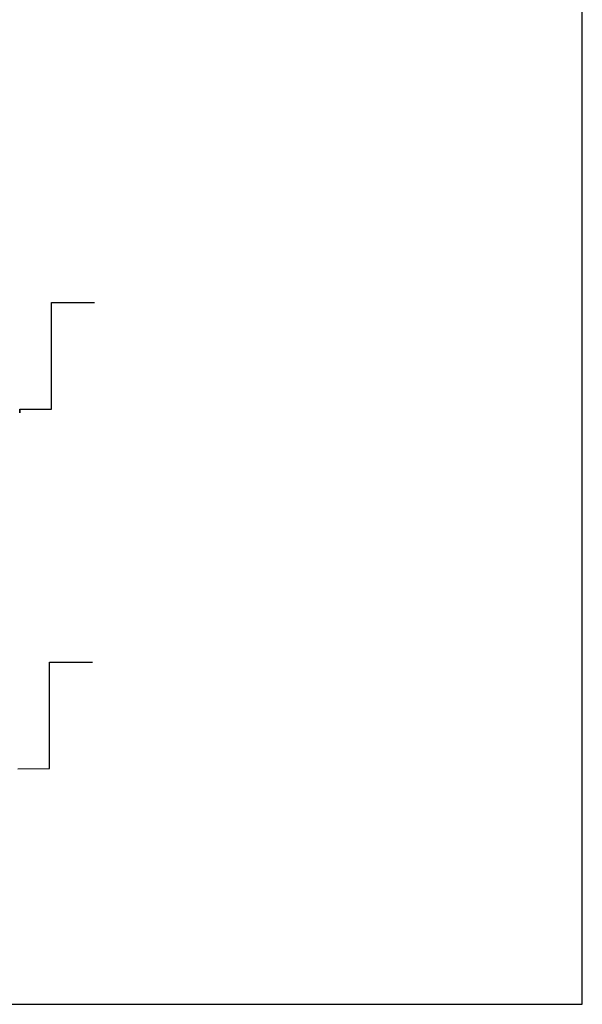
# Model space of a CAD drawing. Header units: metres. Extents: x -18231 to -17951, y 15132 to 15402.
# Tile 128 of 144: x -17982 to -17951, y 15289 to 15344. Entities that reach past the tile are written whole.
import ezdxf

# ---------------------------------------------------------------- set-up
doc = ezdxf.new("R2010")
doc.units = ezdxf.units.M
doc.layers.get('0').update_dxf_attribs({"color": 1})
doc.layers.add('CORTADO', color=192, linetype='Continuous')

msp = doc.modelspace()

# ---------------------------------------------------------------- linework, layer by layer
msp.add_lwpolyline([(-17950.733, 15345.555), (-18070.692, 15345.555), (-18070.692, 15288.982), (-17950.733, 15288.982)], close=True)
at = {"layer": 'CORTADO'}
for p, q in [((-17980.608, 15322.498), (-17980.608, 15328.498)), ((-17980.608, 15328.498), (-17978.191, 15328.498)), ((-17982.391, 15322.486), (-17980.608, 15322.498)), ((-17982.391, 15322.486), (-17982.391, 15322.287)), ((-17982.391, 15322.287), (-17982.391, 15322.486)), ((-17980.706, 15302.252), (-17980.706, 15308.252)), ((-17980.706, 15308.252), (-17978.289, 15308.252)), ((-17982.489, 15302.24), (-17980.706, 15302.252))]:
    msp.add_line(p, q, dxfattribs=at)

doc.saveas('drawing.dxf')
